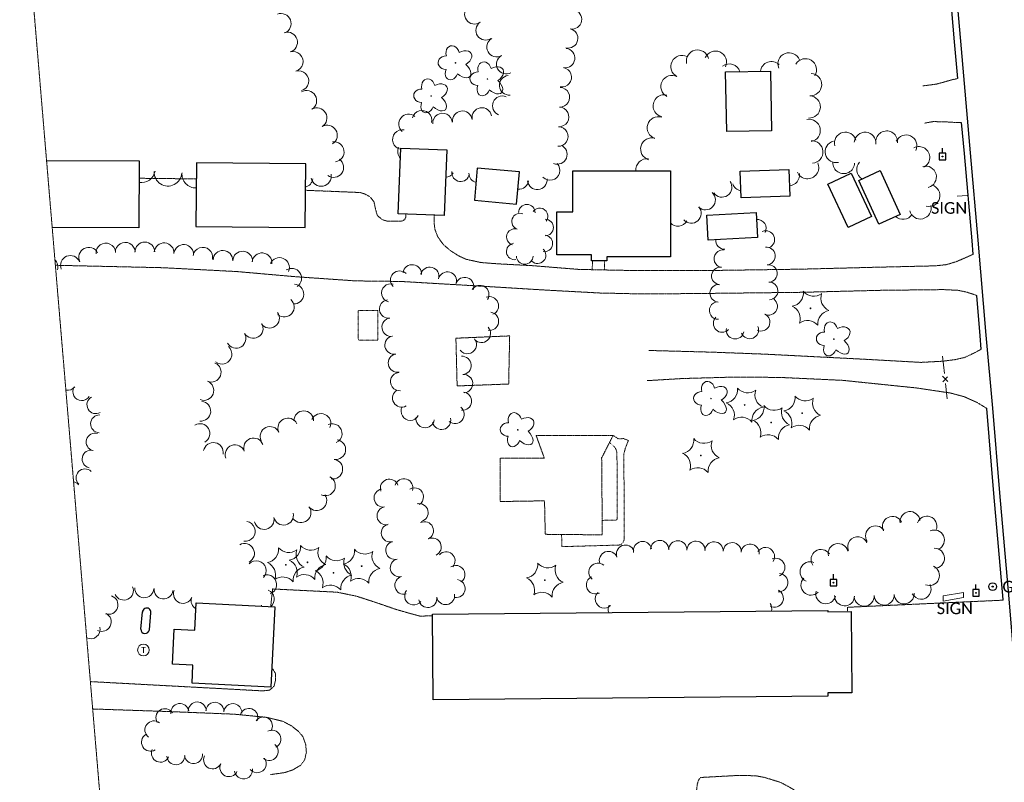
# Model space of a CAD drawing. Extents: x 386237 to 390135, y 96958 to 113752.
# Tile 43 of 116: x 387465 to 387870, y 100516 to 100829. Entities that reach past the tile are written whole.
import ezdxf
from ezdxf.enums import TextEntityAlignment as Align
from ezdxf.lldxf.tags import DXFTag

# ---------------------------------------------------------------- set-up
doc = ezdxf.new("R2010")
doc.units = 0
doc.header["$MEASUREMENT"] = 0
doc.linetypes.add('Wisdot3', pattern=[0.1875, 0.125, -0.0625])
doc.linetypes.add('Wisdot5', pattern=[0.1, 0.05, -0.05])
for name, color, linetype, lineweight in [('E_BLD', 231, 'Continuous', 25), ('E_DWY', 51, 'Wisdot3', 18), ('E_LAND_Vegetation', 81, 'Continuous', 18), ('E_MAP_Limits', 81, 'Wisdot3', 18), ('E_MISCPROP_Railing', 31, 'Continuous', 18), ('E_MISCPROP_Solid', 231, 'Continuous', 18), ('E_PATH_Sidewalk', 51, 'Wisdot5', 18), ('E_RDWY', 21, 'Continuous', 25), ('E_SGN', 21, 'Continuous', 18), ('E_UTL_EGuyWire', 201, 'Continuous', 25), ('E_UTL_EPowerPole', 231, 'Eelec', 25)]:
    doc.layers.add(name, color=color, linetype=linetype, lineweight=lineweight)
doc.styles.add('CalibriLight', font='calibril.ttf')
tags = doc.linetypes.add('Eelec', pattern='A,0.275,-0.05,["E",CalibriLight,S=0.07,R=0,X=-0.025,Y=-0.035],-0.05,0.875', length=1.25).pattern_tags.tags
tags[6] = DXFTag(74, 10)

# ---------------------------------------------------------------- blocks, each defined once
blk = doc.blocks.new('BSGN')
at = {"color": 0, "linetype": 'ByBlock', "lineweight": -2, "transparency": 16777216, "style": 'CalibriLight'}
blk.add_text('SIGN', height=12, dxfattribs=at).set_placement((0, 0), align=Align.MIDDLE_CENTER)
blk = doc.blocks.new('GUY')
at = {"color": 0, "linetype": 'ByBlock', "lineweight": -2, "transparency": 16777216}
for radius in [4, 0.5]:
    blk.add_circle((0, 0), radius, dxfattribs=at)
at = {"color": 0, "linetype": 'ByBlock', "lineweight": -2, "transparency": 16777216, "style": 'CalibriLight'}
blk.add_text('GUY', height=12, dxfattribs=at).set_placement((10, 0), align=Align.MIDDLE_LEFT)
blk = doc.blocks.new('CTRE')
at = {"color": 0, "linetype": 'ByBlock', "lineweight": -2, "transparency": 16777216}
blk.add_circle((0, 0), 0.223, dxfattribs=at)
for centre, start, end in [((-11.97, 8.96), 280.2067, 5.9716), ((1.81, 14.92), 220.2113, 305.9762), ((13.83, 5.89), 160.2113, 245.9762), ((-13.83, -5.9), 340.2113, 65.9762), ((-1.81, -14.93), 40.2113, 125.9762)]:
    blk.add_arc(centre, 7.87, start, end, dxfattribs=at)
at = {"color": 0, "linetype": 'ByBlock', "lineweight": -2, "transparency": 16777216, "extrusion": (0, 0, -1)}
blk.add_arc((-12.03, -9.04), 7.87, 354.0728, 79.7489, dxfattribs=at)
blk = doc.blocks.new('PPOL')
at = {"color": 0, "linetype": 'ByBlock', "lineweight": -2, "transparency": 16777216}
blk.add_line((-0.1, 4.5), (-0.1, 11.6), dxfattribs=at)
at = {"color": 0, "linetype": 'ByBlock', "lineweight": -2, "transparency": 16777216, "flags": 128}
blk.add_lwpolyline([(-4.6, -4.5), (4.4, -4.5), (4.4, 4.5), (-4.6, 4.5)], close=True, dxfattribs=at)
at = {"color": 0, "linetype": 'ByBlock', "lineweight": -2, "transparency": 16777216}
blk.add_circle((0, 0), 0.582, dxfattribs=at)
blk = doc.blocks.new('SIGN')
at = {"color": 0, "linetype": 'ByBlock', "lineweight": -2, "transparency": 16777216, "style": 'CalibriLight'}
blk.add_text('SIGN', height=12, dxfattribs=at).set_placement((0, 0), align=Align.MIDDLE_CENTER)
blk = doc.blocks.new('TANK')
at = {"color": 0, "linetype": 'ByBlock', "lineweight": -2, "transparency": 16777216}
blk.add_circle((0, 0), 10.9, dxfattribs=at)
at = {"color": 0, "linetype": 'ByBlock', "lineweight": -2, "transparency": 16777216, "style": 'CalibriLight'}
blk.add_text('T', height=10.8, dxfattribs=at).set_placement((0, 0), align=Align.MIDDLE_CENTER)
blk = doc.blocks.new('DTRE')
at = {"color": 0, "linetype": 'ByBlock', "lineweight": -2, "transparency": 16777216}
blk.add_circle((-0.18, 0), 0.183, dxfattribs=at)
for centre, major_axis, ratio in [((-1.87, 5.32), (1.36, -4.98), 0.782863), ((4.06, 2.74), (-5.27, -2.93), 0.691916), ((-5.87, 0.15), (4.93, -0.12), 0.832022), ((-2.49, -5.24), (1.8, 4.86), 0.716896), ((3.54, -3.71), (-5.01, 4.58), 0.560249)]:
    blk.add_ellipse(centre, major_axis=major_axis, ratio=ratio, start_param=1.570796, end_param=4.712389, dxfattribs=at)

msp = doc.modelspace()

# ---------------------------------------------------------------- linework, layer by layer
at = {"layer": 'E_BLD'}
for p, q in [((387755.42, 100807.8), (387773.89, 100808.15)), ((387755.89, 100783.28), (387755.42, 100807.8)), ((387773.89, 100808.15), (387774.36, 100783.63)), ((387774.36, 100783.63), (387755.89, 100783.28)), ((387774.36, 100783.63), (387774.36, 100783.63)), ((387755.89, 100783.28), (387755.89, 100783.28)), ((387620.7, 100749.5), (387621.8, 100776.51)), ((387621.8, 100776.51), (387640.72, 100775.74)), ((387640.72, 100775.74), (387639.62, 100748.73)), ((387640.72, 100775.74), (387640.72, 100775.74)), ((387476.11, 100771.37), (387514.16, 100771.23)), ((387514.16, 100771.23), (387514.06, 100743.71)), ((387537.72, 100770.46), (387537.44, 100744.29)), ((387582.71, 100769.98), (387537.72, 100770.46)), ((387582.42, 100743.8), (387582.71, 100769.98)), ((387582.71, 100769.98), (387582.71, 100769.98)), ((387653.27, 100768.27), (387652.09, 100755.02)), ((387670.67, 100766.72), (387653.27, 100768.27)), ((387761.49, 100767.06), (387781.5, 100767.72)), ((387781.5, 100767.72), (387781.86, 100756.76)), ((387669.49, 100753.47), (387670.67, 100766.72)), ((387670.67, 100766.72), (387670.67, 100766.72)), ((387692.57, 100767.12), (387692.57, 100767.12)), ((387692.57, 100767.12), (387732.72, 100767.12)), ((387692.57, 100750.23), (387692.57, 100767.12)), ((387732.72, 100767.12), (387732.72, 100731.84)), ((387761.85, 100756.1), (387761.49, 100767.06)), ((387761.49, 100767.06), (387761.49, 100767.06)), ((387797.47, 100761.63), (387807.09, 100766.2)), ((387807.09, 100766.2), (387815.53, 100748.42)), ((387810.26, 100763.24), (387819.02, 100767.24)), ((387818.49, 100745.21), (387810.26, 100763.24)), ((387810.26, 100763.24), (387810.26, 100763.24)), ((387819.02, 100767.24), (387819.02, 100767.24)), ((387819.02, 100767.24), (387827.25, 100749.21)), ((387805.92, 100743.85), (387797.47, 100761.63)), ((387781.86, 100756.76), (387761.85, 100756.1)), ((387781.86, 100756.76), (387781.86, 100756.76)), ((387652.09, 100755.02), (387652.09, 100755.02)), ((387652.09, 100755.02), (387669.49, 100753.47)), ((387669.49, 100753.47), (387669.49, 100753.47)), ((387620.7, 100749.5), (387620.7, 100749.5)), ((387639.62, 100748.73), (387620.7, 100749.5)), ((387639.62, 100748.73), (387639.62, 100748.73)), ((387686.05, 100732.56), (387686.05, 100750.23)), ((387686.05, 100750.23), (387692.57, 100750.23)), ((387692.57, 100750.23), (387692.57, 100750.23)), ((387747.72, 100748.87), (387768, 100750.03)), ((387748.3, 100738.65), (387747.72, 100748.87)), ((387747.72, 100748.87), (387747.72, 100748.87)), ((387768, 100750.03), (387768, 100750.03)), ((387768, 100750.03), (387768.58, 100739.8)), ((387815.53, 100748.42), (387805.92, 100743.85)), ((387815.53, 100748.42), (387815.53, 100748.42)), ((387827.25, 100749.21), (387818.49, 100745.21)), ((387514.06, 100743.71), (387478.42, 100743.84)), ((387514.06, 100743.71), (387514.06, 100743.71)), ((387537.44, 100744.29), (387582.42, 100743.8)), ((387537.44, 100744.29), (387537.44, 100744.29)), ((387582.42, 100743.8), (387582.42, 100743.8)), ((387805.92, 100743.85), (387805.92, 100743.85)), ((387818.49, 100745.21), (387818.49, 100745.21)), ((387768.58, 100739.8), (387748.3, 100738.65)), ((387768.58, 100739.8), (387768.58, 100739.8)), ((387700.34, 100732.56), (387686.05, 100732.56)), ((387686.05, 100732.56), (387686.05, 100732.56)), ((387700.34, 100730.18), (387700.34, 100732.56)), ((387700.34, 100732.56), (387700.34, 100732.56)), ((387732.72, 100731.84), (387706.57, 100731.84)), ((387706.57, 100731.84), (387706.57, 100730.18)), ((387732.72, 100731.84), (387732.72, 100731.84)), ((387706.57, 100730.18), (387700.34, 100730.18)), ((387700.34, 100730.18), (387700.34, 100730.18)), ((387706.57, 100730.18), (387706.57, 100730.18)), ((387537.16, 100578.21), (387537.71, 100589.48)), ((387537.71, 100589.48), (387569.97, 100587.89)), ((387514.89, 100578.69), (387515.55, 100585.75)), ((387518.38, 100578.46), (387519.04, 100585.45)), ((387569.97, 100587.89), (387568.34, 100554.88)), ((387569.97, 100587.89), (387569.97, 100587.89)), ((387634.88, 100584.85), (387797.46, 100586.36)), ((387797.46, 100586.36), (387797.46, 100586.36)), ((387797.46, 100586.36), (387797.46, 100585.81)), ((387797.46, 100585.81), (387807.06, 100585.9)), ((387797.46, 100585.81), (387797.46, 100585.81)), ((387807.06, 100585.9), (387807.38, 100552.54)), ((387634.88, 100584.85), (387634.88, 100584.85)), ((387635.21, 100549.64), (387634.88, 100584.85)), ((387527.9, 100564.31), (387528.61, 100578.63)), ((387528.61, 100578.63), (387537.16, 100578.21)), ((387537.16, 100578.21), (387537.16, 100578.21)), ((387536.34, 100563.89), (387527.9, 100564.31)), ((387535.97, 100556.47), (387536.34, 100563.89)), ((387536.34, 100563.89), (387536.34, 100563.89)), ((387568.34, 100554.88), (387535.97, 100556.47)), ((387535.97, 100556.47), (387535.97, 100556.47)), ((387568.34, 100554.88), (387568.34, 100554.88)), ((387797.51, 100551.15), (387635.21, 100549.64)), ((387635.21, 100549.64), (387635.21, 100549.64)), ((387807.38, 100552.54), (387797.5, 100552.45)), ((387797.5, 100552.45), (387797.5, 100552.45)), ((387797.5, 100552.45), (387797.51, 100551.15)), ((387807.38, 100552.54), (387807.38, 100552.54))]:
    msp.add_line(p, q, dxfattribs=at)
for centre, start, end in [((387517.3, 100585.59), 355.4149, 177.8753), ((387516.64, 100578.63), 178.234, 354.2513)]:
    msp.add_arc(centre, 1.75, start, end, dxfattribs=at)
at = {"layer": 'E_DWY', "flags": 128}
for points in [[(387850.99, 100805.13), (387848.68, 100804.62), (387845.29, 100803.64), (387842.24, 100802.84), (387839.59, 100802.45), (387836.51, 100802.08)], [(387852.56, 100787.05), (387849.12, 100787.09), (387845.47, 100787.32), (387840.82, 100787.39), (387837.32, 100786.76)], [(387537.65, 100763.83), (387514.14, 100764.09)], [(387623.96, 100749.37), (387623.96, 100748.27), (387623.49, 100747.14), (387622.39, 100746.52), (387620.51, 100746.42), (387616.07, 100746.5), (387614.21, 100747.05), (387612.15, 100748.81), (387611.37, 100751.64), (387610.82, 100754.35), (387609.17, 100756.44), (387607.09, 100757.62), (387605.08, 100758.23), (387582.59, 100759.15)], [(387857.32, 100732.83), (387850.53, 100729.86), (387846.37, 100728.59), (387841.77, 100728.08), (387817.57, 100727.51), (387786.42, 100726.71), (387745.17, 100726.1), (387714.44, 100726.21), (387695.09, 100726.61), (387676.14, 100728.14), (387661.98, 100728.89), (387654.81, 100729.44), (387648.8, 100730.75), (387645.61, 100732.19), (387642.14, 100734.4), (387639.21, 100736.95), (387637.02, 100740.08), (387635.86, 100743.09), (387635.5, 100746.04), (387635.49, 100748.9)], [(387479.73, 100728.31), (387523.95, 100727.31), (387554.45, 100725.72), (387578.62, 100723.6), (387603.25, 100721.89), (387622.01, 100721.65), (387654.5, 100719.75), (387682.77, 100718.03), (387703.71, 100716.91), (387722.27, 100716.5), (387749.98, 100716.76), (387786.39, 100717.19), (387819.21, 100718.01), (387845.17, 100718.31), (387851.15, 100718.01), (387854.86, 100717.21), (387858.75, 100715.9)], [(387666.62, 100699.27), (387644.5, 100698.32), (387645, 100678.69), (387666.2, 100679.48)], [(387666.2, 100679.48), (387666.62, 100699.27)], [(387860.65, 100693.8), (387857.27, 100692.02), (387853.73, 100690.38), (387849.67, 100689.48), (387844.65, 100688.85), (387835.84, 100688.38), (387810.87, 100689.76), (387771.18, 100691.78), (387749.97, 100692.58), (387723.91, 100693.28)], [(387723.21, 100680.87), (387737.65, 100681.74), (387758, 100682.31), (387777.47, 100682.21), (387803.5, 100681), (387833.86, 100677.88), (387847.86, 100675.8), (387853.67, 100674.25), (387858.98, 100671.85), (387862.88, 100669.47)], [(387677.51, 100658.35), (387680.88, 100648.94), (387662.73, 100648.95), (387662.76, 100631.16), (387680.96, 100631.45), (387681.26, 100617.68), (387704.73, 100617.46), (387704.46, 100649.09)], [(387704.46, 100649.09), (387709.17, 100658.32), (387677.51, 100658.35)], [(387568.31, 100587.97), (387569.1, 100595.21), (387595.61, 100593.88), (387603.69, 100592.22), (387612.43, 100589.36), (387619.78, 100586.82), (387625.43, 100585.2), (387629.59, 100584.07), (387634.89, 100584.12)], [(387869.63, 100590.6), (387805.53, 100587.67), (387805.58, 100585.89)], [(387494.13, 100557.11), (387542.02, 100554.54), (387564.83, 100553.3), (387567.86, 100553.59), (387569.68, 100555.29), (387570.34, 100557.79), (387570.26, 100560.48), (387569.08, 100562.44), (387568.73, 100562.65)], [(387568.21, 100518.87), (387574.16, 100519.71), (387577.39, 100520.82), (387580.54, 100522.66), (387582.23, 100524.8), (387583, 100528.02), (387582.68, 100531.32), (387581.57, 100534.46), (387579.65, 100536.71), (387576.92, 100538.88), (387573.32, 100540.78), (387566.68, 100542.4), (387553.23, 100543.72), (387526.02, 100544.81), (387495.07, 100545.86)], [(387807.98, 100476.43), (387807.51, 100478.54), (387805.88, 100480.37), (387804.59, 100481.54), (387802.94, 100482.51), (387801.11, 100483.14), (387799.25, 100483.39), (387796.26, 100483.8), (387793.76, 100484.05), (387792.55, 100484.41), (387791.57, 100485.61), (387791.06, 100487.55), (387791.16, 100498.31), (387791.01, 100501.57), (387790.3, 100504.51), (387789.2, 100506.5), (387787.67, 100508.4), (387785.62, 100510.73), (387783.28, 100512.81), (387780.77, 100514.24), (387778.11, 100515.65), (387774.85, 100516.68), (387771.31, 100517.74), (387768.24, 100518.31), (387764.19, 100518.51), (387760, 100518.49), (387745.95, 100517.73), (387744.99, 100517.59), (387744.28, 100516.55), (387743.76, 100514.68), (387740.6, 100485.95), (387739.96, 100484.76), (387738.95, 100484.12), (387737.31, 100483.86), (387700.92, 100485.67), (387659.47, 100486.36), (387634.18, 100486.55), (387622.57, 100486.46), (387618.08, 100486.32), (387612.09, 100486.76), (387600.91, 100489.69)]]:
    msp.add_lwpolyline(points, dxfattribs=at)
at = {"layer": 'E_LAND_Vegetation'}
for centre, radius, start, end in [((387652.12, 100831.55), 4.03, 124.9771, 304.9771), ((387692.24, 100829.45), 4.03, 259.8706, 79.8706), ((387572.57, 100827.7), 4.14, 291.5136, 111.5136), ((387656.73, 100824.92), 4.03, 124.4269, 304.4269), ((387575.16, 100820.03), 4.14, 286.1315, 106.1315), ((387690.64, 100821.63), 4.03, 257.4063, 77.4063), ((387661.26, 100818.05), 4.03, 119.0954, 299.0954), ((387577.49, 100812.06), 4.14, 286.4684, 106.4684), ((387689.4, 100813.49), 4.03, 262.9326, 82.9326), ((387743.89, 100812.3), 4.58, 12.3365, 192.3365), ((387751.26, 100811.83), 4.58, 335.985, 155.985), ((387665.18, 100811.01), 4.03, 119.0954, 299.0954), ((387737.51, 100810.02), 4.58, 63.252, 243.252), ((387774.34, 100807.49), 4.6, 46.9964, 172.7641), ((387781.59, 100811.11), 4.6, 21.4072, 201.4072), ((387788.27, 100808.67), 4.6, 328.5935, 148.5935), ((387579.83, 100804.12), 4.14, 286.4684, 106.4684), ((387688.05, 100805.65), 4.03, 259.8538, 79.8538), ((387756.93, 100806.52), 4.58, 17.5956, 126.0126), ((387666.41, 100802.32), 4.03, 95.4595, 275.4595), ((387733.38, 100801.83), 4.58, 63.252, 243.252), ((387790.39, 100802.63), 4.6, 266.3286, 86.3286), ((387583.07, 100796.04), 4.14, 300.6653, 120.6653), ((387687.27, 100797.38), 4.03, 267.6337, 87.6337), ((387663.6, 100793.91), 4.03, 67.9149, 247.9149), ((387730.21, 100793.86), 4.58, 77.3573, 257.3573), ((387789.83, 100793.43), 4.6, 266.829, 86.829), ((387587.31, 100788.91), 4.14, 300.9523, 120.9523), ((387630.53, 100787.97), 4.03, 346.1747, 166.1747), ((387647.14, 100787.73), 4.03, 8.1301, 188.1301), ((387655.15, 100789.07), 4.03, 9.7786, 189.7786), ((387686.94, 100789.33), 4.03, 267.6097, 87.6097), ((387625.02, 100786.43), 4.03, 50.457, 230.457), ((387639, 100786.82), 4.03, 4.0977, 184.0977), ((387727.77, 100784.84), 4.58, 72.3687, 252.3687), ((387789.8, 100783.74), 4.6, 281.1726, 101.1726), ((387591.57, 100781.8), 4.14, 300.9523, 120.9523), ((387622.49, 100780.02), 4.03, 79.1541, 259.1541), ((387686.6, 100781.28), 4.03, 267.6097, 87.6097), ((387821.71, 100779.09), 4.47, 353.8986, 173.8986), ((387725.07, 100776.12), 4.58, 73.6603, 253.6603), ((387790.93, 100774.88), 4.6, 274.186, 94.186), ((387804.74, 100778.59), 4.47, 15.1895, 195.1895), ((387812.84, 100778.58), 4.47, 354.8482, 174.8482), ((387829.69, 100777.42), 4.47, 335.0567, 155.0567), ((387594.34, 100774.98), 4.14, 278.1432, 98.1432), ((387624.63, 100775.02), 4.03, 153.2683, 221.9508), ((387686.21, 100773.91), 4.03, 247.4603, 67.4603), ((387800.87, 100774.98), 4.47, 103.5904, 283.5904), ((387834.97, 100772.66), 4.47, 297.26, 117.26), ((387594.17, 100768.57), 4.14, 234.7339, 54.7339), ((387723.11, 100767.53), 4.58, 82.3944, 185.0691), ((387683.24, 100767.31), 4.03, 223.7496, 43.7496), ((387789.16, 100768.48), 4.6, 204.6359, 24.6359), ((387804.01, 100770.47), 4.47, 177.8648, 357.8648), ((387813.85, 100767.67), 4.47, 136.6612, 239.0177), ((387837.69, 100764.66), 4.47, 284.93, 104.93), ((387515.12, 100768), 5.67, 260.0118, 350.5321), ((387526.05, 100766.55), 5.67, 176.9313, 356.9313), ((387537.48, 100765.78), 5.67, 174.1541, 271.3508), ((387581.6, 100764.5), 4.14, 284.0318, 350.8934), ((387589.07, 100764.92), 4.14, 191.172, 11.172), ((387640.22, 100768.11), 3.61, 270.6839, 329.9213), ((387646.45, 100766.35), 3.61, 171.7919, 351.7919), ((387653.48, 100766.01), 3.61, 177.8692, 258.3195), ((387677.99, 100763.45), 4.03, 185.4701, 5.4701), ((387781.24, 100765.53), 4.6, 276.0328, 6.6602), ((387670.42, 100763.63), 4.03, 264.5955, 352.1635), ((387753.93, 100760.41), 4.1, 214.8832, 34.8832), ((387762.34, 100763.01), 4.1, 196.375, 261.8589), ((387839.14, 100756.99), 4.47, 254.4317, 74.4317), ((387747.15, 100755.21), 4.1, 226.2298, 46.2298), ((387673.67, 100749.95), 3.4, 359.3525, 179.3525), ((387678.95, 100748.44), 3.4, 323.1914, 143.1914), ((387741.33, 100749.71), 4.1, 221.003, 41.003), ((387835.55, 100751.79), 4.47, 193.8883, 13.8883), ((387670.89, 100746.3), 3.4, 70.0536, 250.0536), ((387681.22, 100743.83), 3.4, 269.6158, 89.6158), ((387730.62, 100753.03), 4.1, 300.9407, 302.495), ((387768.5, 100743.5), 3.63, 331.4143, 95.2924), ((387828.41, 100751.66), 4.47, 227.5987, 326.8044), ((387668.74, 100739.92), 3.4, 72.6351, 252.6351), ((387735.81, 100748.49), 4.1, 221.0755, 333.1205), ((387680.89, 100737.28), 3.4, 261.4247, 81.4247), ((387771.99, 100738.89), 3.63, 293.336, 113.336), ((387493.45, 100731.62), 4.06, 27.5329, 207.5329), ((387500.48, 100733.36), 4.06, 5.4572, 185.4572), ((387508.47, 100733.68), 4.06, 1.8916, 181.8916), ((387516.54, 100733.79), 4.06, 0.4921, 180.4921), ((387524.45, 100733.47), 4.06, 354.9706, 174.9706), ((387532.53, 100732.76), 4.06, 354.9706, 174.9706), ((387540.37, 100731.63), 4.06, 349.4156, 169.4156), ((387668.69, 100734), 3.4, 98.9321, 278.9321), ((387678.11, 100732.44), 3.4, 227.1027, 47.1027), ((387754.99, 100738.57), 3.63, 175.9306, 271.5637), ((387772.21, 100732.13), 3.63, 276.4344, 96.4344), ((387485.89, 100728.24), 4.06, 22.4836, 202.4836), ((387548.65, 100730.35), 4.06, 357.6649, 177.6649), ((387556.75, 100730.02), 4.06, 357.6649, 177.6649), ((387564.74, 100729.33), 4.06, 354.7513, 174.7513), ((387571.92, 100727.4), 4.06, 337.0899, 157.0899), ((387672.82, 100732.12), 3.4, 180.0188, 0.0188), ((387754.31, 100731.04), 3.63, 80.6673, 260.6673), ((387476.68, 100727.72), 4.06, 341.6629, 45.2394), ((387576.95, 100722.99), 4.06, 303.6089, 123.6089), ((387626.53, 100724.8), 3.77, 352.9315, 172.9315), ((387633.75, 100723.78), 3.77, 344.9986, 164.9986), ((387753.32, 100723.92), 3.63, 83.4346, 263.4346), ((387773.03, 100724.91), 3.63, 276.4344, 96.4344), ((387621.35, 100722.25), 3.77, 45.4239, 225.4239), ((387641.03, 100721.83), 3.77, 344.9986, 164.9986), ((387648.1, 100719.58), 3.77, 341.6047, 161.6047), ((387577.84, 100716.47), 4.06, 267.1637, 87.1637), ((387617.72, 100716.95), 3.77, 74.6571, 254.6571), ((387654.34, 100716.27), 3.77, 327.668, 147.668), ((387752.63, 100716.79), 3.63, 86.7136, 266.7136), ((387773.34, 100717.78), 3.63, 272.1745, 92.1745), ((387658.3, 100711.64), 3.77, 291.7842, 111.7842), ((387773.17, 100711.44), 3.63, 244.5014, 64.5014), ((387573.94, 100711.11), 4.06, 228.9549, 48.9549), ((387616.81, 100710.32), 3.77, 97.8495, 277.8495), ((387752.4, 100709.72), 3.63, 92.8629, 272.8629), ((387567.83, 100706.56), 4.06, 214.9067, 34.9067), ((387617.84, 100702.85), 3.77, 97.8495, 277.8495), ((387658.32, 100705.29), 3.77, 260.6601, 80.6601), ((387754.04, 100704.39), 3.63, 135.777, 315.777), ((387770.05, 100704.88), 3.63, 244.5014, 64.5014), ((387561.1, 100702.34), 4.06, 210.0642, 30.0642), ((387654.99, 100700.31), 3.77, 222.3437, 42.3437), ((387765.39, 100701.75), 3.63, 201.8554, 21.8554), ((387554.08, 100698.27), 4.06, 210.0642, 30.0642), ((387619.03, 100695.5), 3.77, 100.5434, 280.5434), ((387759.36, 100701.64), 3.63, 168.9606, 348.9606), ((387548.27, 100691.74), 4.06, 229.9654, 49.9654), ((387649.21, 100695.7), 3.77, 217.9323, 37.9323), ((387620.41, 100688.09), 3.77, 100.5434, 280.5434), ((387647.04, 100687.13), 3.77, 274.6603, 94.6603), ((387543.85, 100684.36), 4.06, 248.0781, 68.0781), ((387621.36, 100680.48), 3.77, 96.1139, 276.1139), ((387647.65, 100679.62), 3.77, 274.6603, 94.6603), ((387484.78, 100680.57), 3.65, 258.4144, 323.0665), ((387490.55, 100676.33), 3.65, 147.7203, 327.7203), ((387540.82, 100676.83), 4.06, 248.0781, 68.0781), ((387622.18, 100673.75), 3.77, 119.9076, 299.9076), ((387647.22, 100672.43), 3.77, 264.3523, 84.3523), ((387496.36, 100670.95), 3.65, 120.0311, 300.0311), ((387539.57, 100668.31), 4.06, 264.7051, 84.7051), ((387625.7, 100668.31), 3.77, 150.8398, 330.8398), ((387497.87, 100663.12), 3.65, 88.155, 268.155), ((387581.91, 100664.39), 4.06, 359.8942, 179.8942), ((387588.99, 100663.28), 4.06, 335.985, 155.985), ((387644.15, 100666.97), 3.77, 231.2443, 51.2443), ((387539.2, 100659.12), 4.06, 300.6695, 120.6695), ((387568.04, 100657.91), 4.06, 25.6025, 205.6025), ((387575.36, 100661.41), 4.06, 25.6025, 205.6025), ((387593.62, 100659.11), 4.06, 293.9002, 113.9002), ((387631.83, 100665.28), 3.77, 171.4276, 351.4276), ((387638.6, 100664.54), 3.77, 193.4052, 13.4052), ((387496.07, 100655.64), 3.65, 73.8722, 253.8722), ((387544.71, 100651.36), 4.06, 349.8174, 169.8174), ((387553.64, 100650.41), 4.06, 20.1197, 200.1197), ((387561.27, 100653.2), 4.06, 20.1197, 200.1197), ((387595.08, 100652.52), 4.06, 261.263, 81.263), ((387494.39, 100648.63), 3.65, 77.0299, 257.0299), ((387593.85, 100644.5), 4.06, 261.263, 81.263), ((387491.9, 100640.94), 3.65, 46.0715, 226.0715), ((387486.37, 100635.82), 3.65, 37.7342, 76.8074), ((387590.84, 100637.63), 4.06, 244.1827, 64.1827), ((387617.13, 100636.67), 3.71, 19.0846, 199.0846), ((387623.08, 100636.79), 3.71, 342.5734, 162.5734), ((387587.28, 100631.48), 4.06, 217.2914, 37.2914), ((387614.55, 100632.61), 3.71, 99.4828, 279.4828), ((387627.46, 100633.1), 3.71, 301.3726, 121.3726), ((387629.39, 100626.58), 3.71, 282.8626, 102.8626), ((387573.58, 100625.53), 4.06, 192.5882, 12.5882), ((387580.82, 100626.56), 4.06, 217.2914, 37.2914), ((387615.77, 100625.3), 3.71, 99.4828, 279.4828), ((387831.3, 100622.91), 4.12, 6.7981, 186.7981), ((387557.91, 100618.91), 4.06, 261.6486, 81.6486), ((387565.66, 100623.76), 4.06, 192.5882, 12.5882), ((387617.5, 100618.24), 3.71, 104.0297, 284.0297), ((387631.57, 100619.14), 3.71, 295.4468, 115.4468), ((387824.09, 100620.91), 4.12, 26.0198, 206.0198), ((387838.27, 100621.03), 4.12, 340.3215, 160.3215), ((387817.15, 100617.03), 4.12, 33.9374, 213.9374), ((387841.35, 100615.32), 4.12, 295.0359, 115.0359), ((387557.55, 100609.82), 4.06, 298.6603, 118.6603), ((387619.34, 100611.08), 3.71, 104.7371, 284.7371), ((387634.75, 100612.45), 3.71, 295.4468, 115.4468), ((387721.29, 100611.01), 3.74, 11.4299, 191.4299), ((387728.33, 100611.44), 3.74, 358.8392, 178.8392), ((387735.8, 100611.29), 3.74, 358.8392, 178.8392), ((387743.28, 100611.14), 3.74, 358.8392, 178.8392), ((387750.7, 100610.87), 3.74, 357.4075, 177.4075), ((387758.17, 100610.53), 3.74, 357.4075, 177.4075), ((387765.52, 100609.97), 3.74, 353.9808, 173.9808), ((387801.77, 100609.76), 4.12, 13.4467, 193.4467), ((387809.79, 100612.59), 4.12, 22.1637, 202.1637), ((387640.45, 100606.79), 3.71, 318.2318, 138.2318), ((387707.24, 100606.92), 3.74, 20.3932, 200.3932), ((387714.25, 100609.52), 3.74, 20.3932, 200.3932), ((387771.86, 100608.56), 3.74, 326.8127, 146.8127), ((387794.72, 100607.32), 4.12, 33.6089, 213.6089), ((387841.38, 100607.85), 4.12, 271.4498, 91.4498), ((387562.38, 100602.7), 4.06, 315.8275, 135.8275), ((387621.22, 100603.91), 3.71, 104.6271, 284.6271), ((387702.93, 100602.08), 3.74, 50.4635, 230.4635), ((387776.12, 100604.1), 3.74, 293.1606, 113.1606), ((387790.18, 100602.26), 4.12, 66.9713, 246.9713), ((387644.52, 100601.16), 3.71, 303.8332, 123.8332), ((387777.35, 100597.78), 3.74, 265.8066, 85.8066), ((387839.32, 100600.74), 4.12, 246.5389, 66.5389), ((387566.66, 100597.01), 4.06, 290.8434, 110.8434), ((387623.09, 100596.74), 3.71, 104.6271, 284.6271), ((387644.58, 100595.37), 3.71, 261.4227, 81.4227), ((387701.91, 100596.88), 3.74, 115.6809, 295.6809), ((387790.57, 100596.77), 4.12, 136.2298, 316.2298), ((387507.93, 100594.52), 3.9, 204.5995, 24.5995), ((387516.32, 100595.5), 3.9, 177.118, 357.118), ((387524.2, 100595), 3.9, 173.8986, 353.8986), ((387532.21, 100593.18), 3.9, 158.3966, 338.3966), ((387565.68, 100590.97), 4.06, 312.2077, 66.1055), ((387627.12, 100592.35), 3.71, 142.5119, 322.5119), ((387705.57, 100591.11), 3.74, 133.9424, 313.9424), ((387775.47, 100591.42), 3.74, 242.8831, 62.8831), ((387796.64, 100593.26), 4.12, 165.329, 345.329), ((387828.88, 100593.18), 4.12, 183.2467, 3.2467), ((387835.88, 100595.1), 4.12, 207.2645, 27.2645), ((387501.58, 100588.67), 3.9, 251.2804, 71.2804), ((387539.44, 100590.42), 3.9, 159.8623, 241.7006), ((387632.95, 100591.29), 3.71, 189.2803, 9.2803), ((387640.26, 100592.48), 3.71, 189.2803, 9.2803), ((387770.71, 100587.03), 3.74, 346.2006, 35.3268), ((387804.39, 100592.37), 4.12, 178.0345, 358.0345), ((387812.44, 100592.25), 4.12, 183.2467, 3.2467), ((387820.66, 100592.72), 4.12, 183.2467, 3.2467), ((387498.82, 100581.67), 3.9, 243.6058, 63.6058), ((387560.44, 100588.29), 4.06, 358.2253, 4.1322), ((387710.89, 100586.91), 3.74, 153.4612, 201.9033), ((387494.24, 100578.63), 3.9, 245.3649, 12.7858), ((387538.08, 100545.02), 3.71, 0.6225, 180.6225), ((387545.33, 100544.93), 3.71, 355.6273, 175.6273), ((387524.78, 100542.27), 3.71, 32.7605, 212.7605), ((387530.95, 100544.38), 3.71, 8.4245, 188.4245), ((387552.72, 100544.36), 3.71, 355.6273, 175.6273), ((387559.34, 100542.37), 3.71, 340.2662, 160.2662), ((387520.26, 100537.25), 3.71, 52.198, 232.198), ((387565.33, 100538.91), 3.71, 325.6579, 145.6579), ((387568.78, 100533.49), 3.71, 297.2645, 117.2645), ((387518.86, 100532.19), 3.71, 121.3307, 301.3307), ((387522.93, 100527.69), 3.71, 156.4147, 336.4147), ((387567.66, 100528.38), 3.71, 231.4722, 51.4722), ((387529.3, 100526.63), 3.71, 182.2798, 2.2798), ((387536.59, 100527.12), 3.71, 185.468, 5.468), ((387544.4, 100524.93), 3.71, 154.5861, 334.5861), ((387562.81, 100523.35), 3.71, 218.8287, 38.8287), ((387551.09, 100521.74), 3.71, 154.5861, 334.5861), ((387557.14, 100520.81), 3.71, 187.7548, 7.7548)]:
    msp.add_arc(centre, radius, start, end, dxfattribs=at)
at = {"layer": 'E_MAP_Limits', "lineweight": 0, "flags": 128}
msp.add_lwpolyline([(387476.49, 99978.43), (387501.68, 100310.38), (387503.14, 100449.94), (387465.04, 100902.88)], dxfattribs=at)
at = {"layer": 'E_MISCPROP_Railing'}
for p, q in [((387846.92, 100680.53), (387844.63, 100682.67)), ((387844.86, 100680.43), (387846.68, 100682.4))]:
    msp.add_line(p, q, dxfattribs=at)
at = {"layer": 'E_MISCPROP_Railing', "flags": 128}
for points in [[(387845.47, 100683.84), (387844.73, 100691)], [(387846.54, 100673.4), (387845.9, 100679.69)]]:
    msp.add_lwpolyline(points, dxfattribs=at)
at = {"layer": 'E_PATH_Sidewalk', "flags": 128}
for points in [[(387700.6, 100726.5), (387700.66, 100730.18)], [(387705.61, 100726.4), (387705.67, 100730.18)], [(387687.99, 100617.62), (387688.06, 100612.61), (387711.53, 100613.26), (387712.31, 100613.41), (387713.25, 100614.29), (387713.77, 100615.65), (387713.6, 100650.78), (387714.18, 100653.09), (387715.48, 100656.26), (387713.29, 100657.14), (387712.29, 100656.9), (387711.27, 100656.95), (387709.17, 100658.32)], [(387707.72, 100655.48), (387710.02, 100653.34), (387710.69, 100651.66), (387710.78, 100647.68), (387710.9, 100623.58), (387704.68, 100623.41)]]:
    msp.add_lwpolyline(points, dxfattribs=at)
msp.add_lwpolyline([(387604.36, 100697.48), (387604.32, 100709.69), (387612.34, 100709.71), (387612.37, 100697.5)], close=True, dxfattribs=at)
at = {"layer": 'E_RDWY', "flags": 128}
for points in [[(387854.51, 99985.55), (387859.54, 100042.38), (387863.29, 100092.95), (387865.16, 100117.52), (387871.29, 100198.85), (387874.26, 100242.49), (387878.22, 100301.85), (387880.44, 100357.46), (387881.18, 100407.65), (387880.87, 100437.87), (387880.25, 100456.58), (387878.46, 100500.44), (387876.48, 100535.71), (387874.48, 100562.96), (387872.09, 100591.16), (387868.27, 100634.71), (387865.37, 100669.59), (387862.64, 100699.57), (387859.34, 100738.63), (387856.17, 100774.49), (387852.17, 100820.42), (387848.64, 100860.9), (387844.74, 100906.24), (387841.29, 100945.55)], [(387850.99, 100805.13), (387849.68, 100820.2), (387846.15, 100860.69), (387842.25, 100906.02), (387841.2, 100917.97)], [(387857.32, 100732.83), (387856.85, 100738.42), (387853.68, 100774.27), (387852.56, 100787.05)], [(387860.65, 100693.8), (387860.15, 100699.35), (387858.75, 100715.9)], [(387869.63, 100590.6), (387869.6, 100590.94), (387865.78, 100634.49), (387862.88, 100669.38), (387862.88, 100669.47)]]:
    msp.add_lwpolyline(points, dxfattribs=at)
at = {"layer": 'E_SGN'}
msp.add_line((387850.76, 100756.7), (387854.76, 100757), dxfattribs=at)
at = {"layer": 'E_SGN', "flags": 128}
for points in [[(387853.27, 100593.72), (387844.97, 100592.36)], [(387853.38, 100591.69), (387853.27, 100593.72)], [(387844.97, 100592.36), (387845, 100590.13)], [(387845, 100590.13), (387853.38, 100591.69)]]:
    msp.add_lwpolyline(points, dxfattribs=at)

# ---------------------------------------------------------------- block references
at = {"layer": 'E_LAND_Vegetation'}
for name, p, xscale, yscale, zscale in [('DTRE', (387644.47, 100811.51), 0.6769248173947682, 0.6769248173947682, 0.6769248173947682), ('DTRE', (387657.59, 100804.92), 0.6769248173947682, 0.6769248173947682, 0.6769248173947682), ('DTRE', (387634.44, 100797.91), 0.6769248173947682, 0.6769248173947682, 0.6769248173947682), ('CTRE', (387790.4, 100710.62), 0.7108526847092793, 0.7108526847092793, 0.7108526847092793), ('DTRE', (387800.09, 100697.96), 0.6769248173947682, 0.6769248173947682, 0.6769248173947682), ('DTRE', (387749.57, 100673.49), 0.6769248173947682, 0.6769248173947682, 0.6769248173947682), ('CTRE', (387763.3, 100670.85), 0.7108526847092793, 0.7108526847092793, 0.7108526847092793), ('CTRE', (387786.97, 100667.54), 0.7108526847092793, 0.7108526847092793, 0.7108526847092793), ('CTRE', (387774.21, 100663.65), 0.7108526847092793, 0.7108526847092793, 0.7108526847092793), ('DTRE', (387670.05, 100660.66), 0.6769248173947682, 0.6769248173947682, 0.6769248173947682), ('CTRE', (387745.3, 100650.08), 0.7108526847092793, 0.7108526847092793, 0.7108526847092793), ('CTRE', (387574.52, 100605.16), 0.7108526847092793, 0.7108526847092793, 0.7108526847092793), ('CTRE', (387583.49, 100606.14), 0.7108526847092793, 0.7108526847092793, 0.7108526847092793), ('CTRE', (387605.71, 100604.55), 0.7108526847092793, 0.7108526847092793, 0.7108526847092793), ('CTRE', (387594.12, 100601.81), 0.7108526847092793, 0.7108526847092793, 0.7108526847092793), ('CTRE', (387681.08, 100598.86), 0.7108526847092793, 0.7108526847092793, 0.7108526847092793)]:
    msp.add_blockref(name, p, dxfattribs=dict(at, xscale=xscale, yscale=yscale, zscale=zscale))
at = {"layer": 'E_MISCPROP_Solid', "xscale": 0.2206654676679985, "yscale": 0.2206654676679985, "zscale": 0.2206654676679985}
msp.add_blockref('TANK', (387515.95, 100570.1), dxfattribs=at)
at = {"layer": 'E_SGN', "xscale": 0.3999999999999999, "yscale": 0.3999999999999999, "zscale": 0.3999999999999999}
for name, p in [('SIGN', (387847.4, 100751.89)), ('BSGN', (387849.74, 100587.25))]:
    msp.add_blockref(name, p, dxfattribs=at)
at = {"layer": 'E_UTL_EGuyWire', "xscale": 0.3999999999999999, "yscale": 0.3999999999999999, "zscale": 0.3999999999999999}
msp.add_blockref('GUY', (387865.32, 100596.17), dxfattribs=at)
at = {"layer": 'E_UTL_EPowerPole', "xscale": 0.2981736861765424, "yscale": 0.2981736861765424, "zscale": 0.2981736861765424}
for p in [(387844.71, 100773.07), (387799.89, 100597.8), (387858.47, 100593.59)]:
    msp.add_blockref('PPOL', p, dxfattribs=at)

doc.saveas('drawing.dxf')
